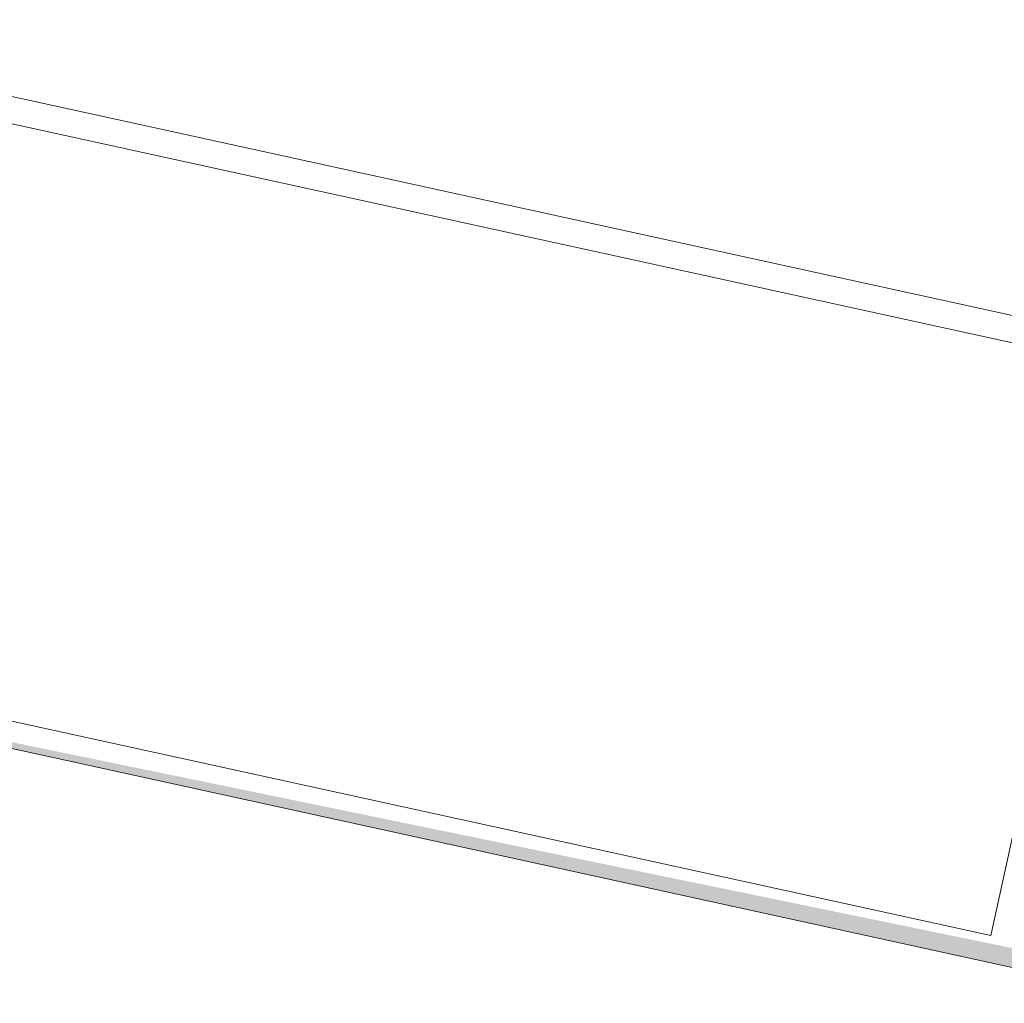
# Model space of a CAD drawing. Header units: metres. Extents: x 233012 to 233264, y 553571 to 554014.
# Tile 141 of 256: x 233197.2675 to 233197.3449, y 553804.5352 to 553804.6124. Entities that reach past the tile are written whole.
import ezdxf

# ---------------------------------------------------------------- set-up
doc = ezdxf.new("R2010")
doc.units = ezdxf.units.M
doc.layers.add('A-NL$1A_detailuitwerking', color=252, linetype='Continuous', lineweight=5)
doc.layers.add('A-NL30_stijlen_dorpels-pui', color=252, linetype='Continuous', lineweight=5)

# ---------------------------------------------------------------- blocks, each defined once
blk = doc.blocks.new('Rectangular Mullion - vliesgevelprofiel_gen_bxh200x50-V52-01_Situatie')
at = {"layer": 'A-NL30_stijlen_dorpels-pui'}
blk.add_hatch(color=256, dxfattribs=at).paths.add_polyline_path([(-0.025, 0.0408), (-0.0235, 0.0538), (-0.025, 0.1735)])
at = {"layer": 'A-NL$1A_detailuitwerking'}
for p, q in [((-0.025, 0.1735), (-0.025, 0.0408)), ((0.025, 0.0408), (0.025, 0.1735)), ((-0.0229, 0.0561), (-0.0229, 0.1692)), ((0.0229, 0.1692), (0.0229, 0.0561)), ((0.0229, 0.0561), (-0.0229, 0.0561))]:
    blk.add_line(p, q, dxfattribs=at)

msp = doc.modelspace()

# ---------------------------------------------------------------- block references
at = {"layer": 'A-NL30_stijlen_dorpels-pui', "rotation": 77.656729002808}
msp.add_blockref('Rectangular Mullion - vliesgevelprofiel_gen_bxh200x50-V52-01_Situatie', (233197.403514, 553804.550897), dxfattribs=at)

doc.saveas('drawing.dxf')
